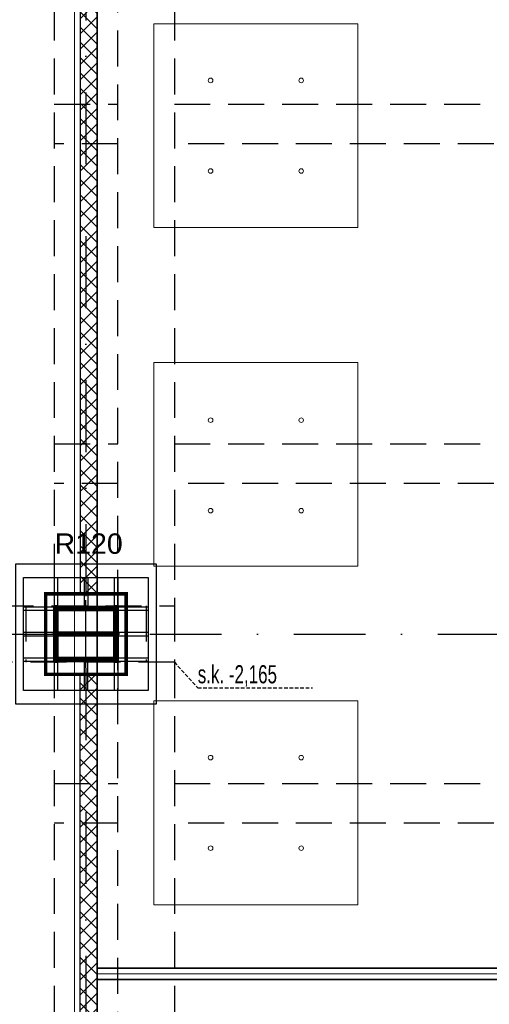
# Model space of a CAD drawing. Header units: centimetres. Extents: x -10729 to 23827, y -4437 to 19798.
# Tile 49 of 95: x 12202 to 12616, y 8273 to 9142. Entities that reach past the tile are written whole.
import ezdxf

# ---------------------------------------------------------------- set-up
doc = ezdxf.new("R2010")
doc.units = ezdxf.units.CM
for name, pattern in [('Kondygnacja  -0_5$0$HIDDEN', [9.525, 6.35, -3.175]), ('Kondygnacja  -0_5$0$HIDDEN2', [4.7625, 3.175, -1.5875]), ('Osie rzutów$0$DASHDOT2', [12.7, 6.35, -3.175, 0, -3.175])]:
    doc.linetypes.add(name, pattern=pattern)
for name, color, linetype in [('bgde_schem_opis', 2, 'Continuous'), ('Kondygnacja  -0_5$0$ARCH_GK', 8, 'Continuous'), ('Kondygnacja  -0_5$0$ARCH_INFO_ODPORNOŚĆ OGNIOWA', 8, 'Continuous'), ('Kondygnacja  -0_5$0$ARCH_KONSTR_POWYŻEJ RZUTU', 8, 'Kondygnacja  -0_5$0$HIDDEN'), ('Kondygnacja  -0_5$0$ARCH_KONSTR_POWYŻEJ RZUTU_IST', 8, 'Kondygnacja  -0_5$0$HIDDEN2'), ('Kondygnacja  -0_5$0$ARCH_KONSTRUKCJA_NIEWIDOCZNA', 8, 'Continuous'), ('Kondygnacja  -0_5$0$ARCH_OKŁADZINA', 8, 'Continuous'), ('Kondygnacja  -0_5$0$ARCH_SŁUPY', 8, 'Continuous'), ('Kondygnacja -1$0$ARCH_GK', 8, 'Continuous'), ('Kondygnacja -1$0$ARCH_MUROWANE', 8, 'Continuous'), ('Kondygnacja -1$0$ARCH_SZYNY', 8, 'Continuous'), ('Osie rzutów$0$ARCH_INFO_OSIE_IST', 8, 'Osie rzutów$0$DASHDOT2'), ('Osie rzutów$0$ARCH_INFO_OSIE_OPISY_IST', 8, 'Continuous')]:
    doc.layers.add(name, color=color, linetype=linetype)
doc.layers.add('Kondygnacja  -0_5$0$ARCH_WIDOK', color=8, linetype='Continuous', lineweight=13)
doc.layers.add('SU Lampy kwadratowe  -05$0$ARCH_SUFITY_PODWIESZANE', color=8, linetype='Continuous', lineweight=9)
doc.styles.add('Kondygnacja  -0_5$0$Arial', font='arial.ttf')
doc.styles.add('Kondygnacja  -0_5$0$BIKTS', font='bikromsw.shx', dxfattribs={"width": 0.8})
doc.styles.add('Kondygnacja -1$0$Standard', font='txt')
doc.linetypes.add('Kondygnacja -1$0$SZYNA_LINE', pattern='A,12.7,-7.75,["SZYNA",Kondygnacja -1$0$Standard,S=2.54,R=0,X=-5.95,Y=-1.27],-7.75', length=28.2)
pattern_1 = [(45, (-1133.3117, -3177.9858), (-0.6735192, 0.6735192), [])]

# ---------------------------------------------------------------- blocks, each defined once
blk = doc.blocks.new('Osie rzutów')
at = {"layer": 'Osie rzutów$0$ARCH_INFO_OSIE_IST', "ltscale": 10}
for p, q in [((12260, 12510), (12260, 4623.26)), ((12260, 8570), (12260, 8630)), ((4436.04, 8600), (15156.54, 8600)), ((12290, 8600), (12230, 8600))]:
    blk.add_line(p, q, dxfattribs=at)
blk = doc.blocks.new('SU Lampy kwadratowe  -05')
at = {"layer": 'SU Lampy kwadratowe  -05$0$ARCH_SUFITY_PODWIESZANE'}
for points in [[(12320, 9138.86), (12500, 9138.86), (12500, 8958.86), (12320, 8958.86)], [(12320, 8839.86), (12500, 8839.86), (12500, 8659.86), (12320, 8659.86)], [(12320, 8540.86), (12500, 8540.86), (12500, 8360.86), (12320, 8360.86)]]:
    blk.add_lwpolyline(points, close=True, dxfattribs=at)
for centre in [(12370, 9088.86), (12450, 9088.86), (12370, 9008.86), (12450, 9008.86), (12370, 8788.86), (12450, 8788.86), (12370, 8708.86), (12450, 8708.86), (12370, 8490.86), (12450, 8490.86), (12370, 8410.86), (12450, 8410.86)]:
    blk.add_circle(centre, 2, dxfattribs=at)
blk = doc.blocks.new('Kondygnacja  -0_5$0$słup_kwadrat')
at = {"layer": 'Kondygnacja  -0_5$0$ARCH_SŁUPY', "lineweight": 40}
h = blk.add_hatch(dxfattribs=at)
h.set_pattern_fill('ANSI31', color=256, scale=0.3, style=0)
h.set_pattern_definition(pattern_1)
h.paths.add_polyline_path([(36, 34), (39, 34), (39, 84), (36, 84)])
h = blk.add_hatch(dxfattribs=at)
h.set_pattern_fill('ANSI31', color=256, scale=0.3, style=0)
h.set_pattern_definition(pattern_1)
h.paths.add_polyline_path([(89, 80), (89, 83), (39, 83), (39, 80)])
h = blk.add_hatch(dxfattribs=at)
h.set_pattern_fill('ANSI31', color=256, scale=0.3, style=0)
h.set_pattern_definition(pattern_1)
h.paths.add_polyline_path([(89, 34), (92, 34), (92, 84), (89, 84)])
h = blk.add_hatch(dxfattribs=at)
h.set_pattern_fill('ANSI31', color=256, scale=0.3, style=0)
h.set_pattern_definition(pattern_1)
h.paths.add_polyline_path([(89, 57.5), (89, 60.5), (39, 60.5), (39, 57.5)])
h = blk.add_hatch(dxfattribs=at)
h.set_pattern_fill('ANSI31', color=256, scale=0.3, style=0)
h.set_pattern_definition(pattern_1)
h.paths.add_polyline_path([(89, 35), (89, 38), (39, 38), (39, 35)])
at = {"layer": 'Kondygnacja  -0_5$0$ARCH_KONSTRUKCJA_NIEWIDOCZNA'}
blk.add_lwpolyline([(119, 109), (119, 9), (9, 9), (9, 109)], close=True, dxfattribs=at)
for points in [[(36, 109), (36, 84)], [(39, 109), (39, 84)], [(62.5, 109), (62.5, 83)], [(65.5, 109), (65.5, 83)], [(89, 109), (89, 84)], [(92, 109), (92, 84)], [(9, 83), (36, 83)], [(9, 80), (36, 80)], [(92, 83), (119, 83)], [(92, 80), (119, 80)], [(9, 60.5), (36, 60.5)], [(9, 57.5), (36, 57.5)], [(92, 60.5), (119, 60.5)], [(92, 57.5), (119, 57.5)], [(9, 38), (36, 38)], [(9, 35), (36, 35)], [(62.5, 35), (62.5, 9)], [(65.49, 35), (65.49, 9)], [(92, 38), (119, 38)], [(92, 35), (119, 35)], [(36, 34), (36, 9)], [(39, 34), (39, 9)], [(89, 34), (89, 9)], [(92, 34), (92, 9)]]:
    blk.add_lwpolyline(points, dxfattribs=at)
at = {"layer": 'Kondygnacja  -0_5$0$ARCH_OKŁADZINA'}
blk.add_lwpolyline([(2, 121), (126, 121), (126, -3), (2, -3)], close=True, dxfattribs=at)
at = {"layer": 'Kondygnacja  -0_5$0$ARCH_SŁUPY', "lineweight": 40}
for p, q in [((39, 60.5), (89, 60.5)), ((89, 57.5), (39, 57.5))]:
    blk.add_line(p, q, dxfattribs=at)
at = {"layer": 'Kondygnacja  -0_5$0$ARCH_SŁUPY', "lineweight": 50, "const_width": 3}
blk.add_lwpolyline([(28.5, 94.5), (99.5, 94.5), (99.5, 23.5), (28.5, 23.5)], close=True, dxfattribs=at)
at = {"layer": 'Kondygnacja  -0_5$0$ARCH_SŁUPY', "lineweight": 40}
for points in [[(36, 84), (39, 84), (39, 34), (36, 34)], [(89, 84), (92, 84), (92, 34), (89, 34)]]:
    blk.add_lwpolyline(points, close=True, dxfattribs=at)
for points in [[(89, 83), (39, 83)], [(39, 80), (89, 80)], [(89, 38), (39, 38)], [(39, 35), (89, 35)]]:
    blk.add_lwpolyline(points, dxfattribs=at)
blk = doc.blocks.new('Kondygnacja  -0_5$0$konstrukcja istniejąca -0.5')
at = {"layer": 'Kondygnacja  -0_5$0$ARCH_KONSTR_POWYŻEJ RZUTU_IST', "ltscale": 10}
for points in [[(12232, 9775), (12232, 8625)], [(12288, 8625), (12288, 9775)], [(12338, 9775), (12338, 8625)], [(12232, 9067.89), (12288, 9067.89)], [(12338, 9067.89), (13382, 9067.89), (13382, 9032.89), (12338, 9032.89)], [(12288, 9032.89), (12232, 9032.89)], [(12338, 8575), (12182, 8575), (12182, 8625), (12338, 8625), (12338, 8575)], [(12232, 8575), (12232, 7425)], [(12288, 7425), (12288, 8575)], [(12338, 8575), (12338, 7425)]]:
    blk.add_lwpolyline(points, dxfattribs=at)
at = {"layer": 'Kondygnacja  -0_5$0$ARCH_KONSTR_POWYŻEJ RZUTU_IST', "ltscale": 10, "elevation": 0}
for points in [[(12232, 8767.89), (12288, 8767.89)], [(12338, 8767.89), (13382, 8767.89), (13382, 8732.89), (12338, 8732.89)], [(12288, 8732.89), (12232, 8732.89)], [(12207, 8625), (12207, 8575)], [(12313, 8625), (12313, 8575)], [(12232, 8467.89), (12288, 8467.89)], [(12338, 8467.89), (13382, 8467.89), (13382, 8432.89), (12338, 8432.89)], [(12288, 8432.89), (12232, 8432.89)]]:
    blk.add_lwpolyline(points, dxfattribs=at)
at = {"layer": 'Kondygnacja  -0_5$0$ARCH_KONSTR_POWYŻEJ RZUTU_IST'}
blk.add_lwpolyline([(12338, 8575), (12358.68, 8552.53), (12459.84, 8552.53)], dxfattribs=at)
at = {"layer": 'Kondygnacja  -0_5$0$ARCH_KONSTR_POWYŻEJ RZUTU_IST', "style": 'Kondygnacja  -0_5$0$BIKTS', "width": 0.7}
blk.add_text('s.k. -2,165', height=16, dxfattribs=at).set_placement((12358.68, 8556.46))

msp = doc.modelspace()

# ---------------------------------------------------------------- hatches: boundary and pattern name
at = {"layer": 'Kondygnacja -1$0$ARCH_MUROWANE', "linetype": 'Continuous', "lineweight": -3}
h = msp.add_hatch(dxfattribs=at)
h.set_pattern_fill('ANSI37', color=256, scale=3, style=0)
h.paths.add_polyline_path([(12270, 9510), (13342.695, 9510), (13342.695, 9525), (12270, 9525)])
h.paths.add_polyline_path([(12270, 9525), (12255, 9525), (12255, 8635.5), (12270, 8635.5)])
h = msp.add_hatch(dxfattribs=at)
h.set_pattern_fill('ANSI37', color=256, scale=3, style=0)
h.paths.add_polyline_path([(12270, 7435.5), (12255, 7435.5), (12255, 8564.5), (12270, 8564.5)])

# ---------------------------------------------------------------- linework, layer by layer
at = {"layer": 'bgde_schem_opis', "color": 251, "lineweight": 35}
for points in [[(12270, 9510), (13472.5, 9510), (13472.5, 8305), (12270, 8305)], [(12270, 8295), (13475, 8295), (13475, 7410), (12270, 7410)]]:
    msp.add_lwpolyline(points, close=True, dxfattribs=at)
at = {"layer": 'Kondygnacja  -0_5$0$ARCH_GK', "linetype": 'Continuous', "lineweight": -3}
for p, q in [((13475, 8305), (12270, 8305)), ((12270, 8295), (13475, 8295))]:
    msp.add_line(p, q, dxfattribs=at)
at = {"layer": 'Kondygnacja  -0_5$0$ARCH_WIDOK'}
msp.add_line((12250, 8564.5), (12250, 7890), dxfattribs=at)
msp.add_lwpolyline([(12250, 9514.017), (12250, 7435.5)], dxfattribs=at)
at = {"layer": 'Kondygnacja -1$0$ARCH_GK', "linetype": 'Continuous', "lineweight": -3}
for p, q in [((12270, 8635.5), (12270, 9510)), ((12250, 8635.5), (12270, 8635.5)), ((12270, 7890), (12270, 8564.5))]:
    msp.add_line(p, q, dxfattribs=at)
for points in [[(12270, 9525), (12255, 9525), (12255, 8635.5), (12270, 8635.5), (12270, 9525)], [(12270, 7435.5), (12255, 7435.5), (12255, 8564.5), (12270, 8564.5), (12270, 7435.5)]]:
    msp.add_lwpolyline(points, dxfattribs=at)
at = {"layer": 'Kondygnacja -1$0$ARCH_SZYNY', "linetype": 'Kondygnacja -1$0$SZYNA_LINE', "ltscale": 2.5, "const_width": 1}
msp.add_lwpolyline([(13509, 8300), (12270, 8300)], dxfattribs=at)

# ---------------------------------------------------------------- block references
at = {"layer": 'Kondygnacja  -0_5$0$ARCH_KONSTR_POWYŻEJ RZUTU'}
msp.add_blockref('Kondygnacja  -0_5$0$konstrukcja istniejąca -0.5', (0, 0), dxfattribs=at)
at = {"layer": 'Kondygnacja  -0_5$0$ARCH_SŁUPY'}
msp.add_blockref('Kondygnacja  -0_5$0$słup_kwadrat', (12196, 8541), dxfattribs=at)
at = {"layer": 'Osie rzutów$0$ARCH_INFO_OSIE_OPISY_IST'}
msp.add_blockref('Osie rzutów', (0, 0), dxfattribs=at)
at = {"layer": 'SU Lampy kwadratowe  -05$0$ARCH_SUFITY_PODWIESZANE'}
msp.add_blockref('SU Lampy kwadratowe  -05', (0, 0), dxfattribs=at)

# ---------------------------------------------------------------- texts
at = {"layer": 'Kondygnacja  -0_5$0$ARCH_INFO_ODPORNOŚĆ OGNIOWA', "insert": (12262.378, 8694.687), "char_height": 18, "width": 53.33252, "attachment_point": 5, "style": 'Kondygnacja  -0_5$0$Arial'}
msp.add_mtext('\\PR120', dxfattribs=at)

doc.saveas('drawing.dxf')
